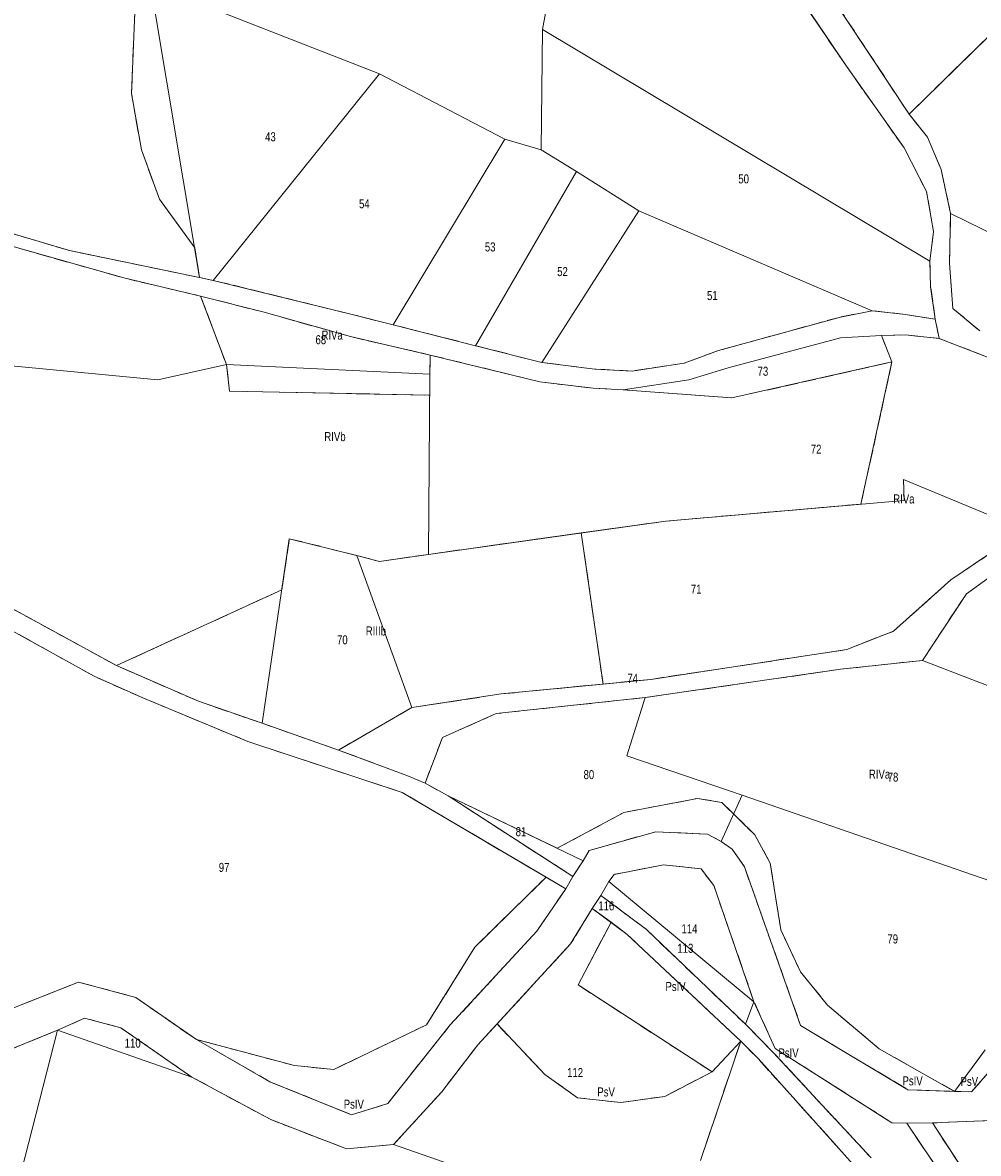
# Model space of a CAD drawing. Header units: metres. Extents: x 7496145 to 7500200, y 5498500 to 5502080.
# Tile 121 of 202: x 7496833 to 7496991, y 5501551 to 5501739. Entities that reach past the tile are written whole.
import ezdxf
from ezdxf.enums import TextEntityAlignment as Align

# ---------------------------------------------------------------- set-up
doc = ezdxf.new("R2010")
doc.units = ezdxf.units.M
doc.header["$MEASUREMENT"] = 0
for name, pattern in [('2.25_0.75', [3, 2.25, -0.75]), ('219-1000', [0]), ('egug-1000', [0])]:
    doc.linetypes.add(name, pattern=pattern)
for name, color, linetype in [('209-oznaczenie konturu klasyfikacyjnego', 7, 'CONTINUOUS'), ('211-numer działki ewidencyjnej', 7, 'CONTINUOUS'), ('217-kontur klasyfikacyjny', 7, 'CONTINUOUS'), ('218-kontur użytku gruntowego', 7, 'CONTINUOUS'), ('219-działka ewidencyjna', 7, 'CONTINUOUS')]:
    doc.layers.add(name, color=color, linetype=linetype)
doc.styles.get("Standard").update_dxf_attribs({"font": 'Working1250', "width": 0.75})

msp = doc.modelspace()

# ---------------------------------------------------------------- linework, layer by layer
at = {"layer": '217-kontur klasyfikacyjny', "color": 3, "linetype": '2.25_0.75', "lineweight": 18, "flags": 128}
for points in [[(7496962.75, 5501749.03), (7496979.69, 5501723.41)], [(7496969.28, 5501731.35), (7496962.09, 5501741.97)], [(7496850.76, 5501726.85), (7496851.31, 5501740.3)], [(7496979.69, 5501723.41), (7496992.65, 5501736.13)], [(7496978.85, 5501717.83), (7496969.28, 5501731.35)], [(7496852.42, 5501717.47), (7496850.76, 5501726.85)], [(7496979.69, 5501723.41), (7496982.72, 5501719.57)], [(7496982.72, 5501719.57), (7496984.98, 5501714.26)], [(7496840.47, 5501700.79), (7496786.41, 5501716.85)], [(7496855.42, 5501709.31), (7496852.42, 5501717.47)], [(7496982.56, 5501710.59), (7496978.85, 5501717.83)], [(7496984.98, 5501714.26), (7496986.56, 5501706.95)], [(7496861.24, 5501701.23), (7496855.42, 5501709.31)], [(7496983.75, 5501703.94), (7496982.56, 5501710.59)], [(7496986.56, 5501706.95), (7496986.4, 5501698.71)], [(7496820.7, 5501704.4), (7496849.47, 5501696.26)], [(7496983.1, 5501699.05), (7496983.75, 5501703.94)], [(7496862.06, 5501696.31), (7496840.47, 5501700.79)], [(7496862.06, 5501696.31), (7496861.24, 5501701.23)], [(7496983.25, 5501694.76), (7496983.1, 5501699.05)], [(7496986.4, 5501698.71), (7496986.94, 5501691.19)], [(7496849.47, 5501696.26), (7496862.23, 5501693.23)], [(7496864.3, 5501695.86), (7496862.06, 5501696.31)], [(7496887.33, 5501690.2), (7496864.3, 5501695.86)], [(7496984.02, 5501689.42), (7496983.25, 5501694.76)], [(7496862.23, 5501693.23), (7496872.75, 5501690.57)], [(7496862.23, 5501693.23), (7496866.52, 5501681.88)], [(7496872.75, 5501690.57), (7496887.08, 5501686.53)], [(7496894.14, 5501688.49), (7496887.33, 5501690.2)], [(7496973.56, 5501690.82), (7496968.29, 5501689.77)], [(7496979.08, 5501690.19), (7496973.56, 5501690.82)], [(7496984.02, 5501689.42), (7496979.08, 5501690.19)], [(7496986.94, 5501691.19), (7496991.41, 5501687.48)], [(7496907.82, 5501685.01), (7496894.14, 5501688.49)], [(7496968.29, 5501689.77), (7496948.06, 5501684.22)], [(7496984.66, 5501686.24), (7496984.02, 5501689.42)], [(7496887.08, 5501686.53), (7496900.3, 5501683.47)], [(7496975.09, 5501686.71), (7496979.1, 5501686.8)], [(7496976.84, 5501682.34), (7496975.09, 5501686.71)], [(7496979.1, 5501686.8), (7496984.66, 5501686.24)], [(7496918.79, 5501682.24), (7496907.82, 5501685.01)], [(7497000.92, 5501679.92), (7496984.66, 5501686.24)], [(7496900.23, 5501680.3), (7496900.3, 5501683.47)], [(7496900.3, 5501683.47), (7496918.47, 5501679.02)], [(7496948.06, 5501684.22), (7496942.4, 5501682.12)], [(7496866.52, 5501681.88), (7496867.02, 5501677.49)], [(7496927.56, 5501681.16), (7496918.79, 5501682.24)], [(7496933.78, 5501680.82), (7496927.56, 5501681.16)], [(7496942.4, 5501682.12), (7496933.78, 5501680.82)], [(7496950.3, 5501676.36), (7496976.84, 5501682.34)], [(7496976.84, 5501682.34), (7496971.7, 5501658.76)], [(7496900.2, 5501676.82), (7496900.23, 5501680.3)], [(7496918.47, 5501679.02), (7496927.3, 5501677.98)], [(7496867.02, 5501677.49), (7496900.2, 5501676.82)], [(7496927.3, 5501677.98), (7496932.27, 5501677.72)], [(7496932.27, 5501677.72), (7496950.3, 5501676.36)], [(7496971.7, 5501658.76), (7496939.34, 5501655.94)], [(7496939.34, 5501655.94), (7496925.34, 5501653.98)], [(7496875.68, 5501644.55), (7496876.93, 5501653.03)], [(7496876.93, 5501653.03), (7496888.11, 5501650.25)], [(7496900, 5501650.43), (7496925.34, 5501653.98)], [(7496925.34, 5501653.98), (7496928.94, 5501628.93)], [(7496986.58, 5501646.18), (7496998.89, 5501654.48)], [(7497002.11, 5501653.22), (7496989.17, 5501643.88)], [(7496888.11, 5501650.25), (7496891.89, 5501649.25)], [(7496891.89, 5501649.25), (7496900, 5501650.43)], [(7496848.28, 5501631.99), (7496823.14, 5501645.71)], [(7496977.08, 5501637.69), (7496986.58, 5501646.18)], [(7496848.28, 5501631.99), (7496875.68, 5501644.55)], [(7496989.17, 5501643.88), (7496981.92, 5501632.86)], [(7496844.6, 5501630.21), (7496830.51, 5501638.03)], [(7496969.35, 5501634.64), (7496977.08, 5501637.69)], [(7496936.88, 5501629.71), (7496969.35, 5501634.64)], [(7496981.92, 5501632.86), (7496968.33, 5501631.38)], [(7496852.65, 5501626.64), (7496844.6, 5501630.21)], [(7496861.86, 5501626.07), (7496848.28, 5501631.99)], [(7496968.33, 5501631.38), (7496935.9, 5501626.69)], [(7496912.04, 5501627.28), (7496928.94, 5501628.93)], [(7496928.94, 5501628.93), (7496936.88, 5501629.71)], [(7496870.06, 5501619.4), (7496852.65, 5501626.64)], [(7496897.26, 5501625.04), (7496912.04, 5501627.28)], [(7496935.9, 5501626.69), (7496911.25, 5501624.04)], [(7496872.42, 5501622.42), (7496861.86, 5501626.07)], [(7496885.08, 5501617.98), (7496897.26, 5501625.04)], [(7496911.25, 5501624.04), (7496902.32, 5501620.07)], [(7496885.08, 5501617.98), (7496872.42, 5501622.42)], [(7496895.65, 5501610.96), (7496870.06, 5501619.4)], [(7496902.32, 5501620.07), (7496899.44, 5501612.5)], [(7496896.43, 5501613.76), (7496885.08, 5501617.98)], [(7496899.44, 5501612.5), (7496896.43, 5501613.76)], [(7496899.44, 5501612.5), (7496903.26, 5501610.38)], [(7496919.49, 5501596.89), (7496895.65, 5501610.96)], [(7496903.26, 5501610.38), (7496921.35, 5501601.7)], [(7496903.26, 5501610.38), (7496923.96, 5501597.02)], [(7496932.37, 5501607.63), (7496944.61, 5501609.96)], [(7496944.61, 5501609.96), (7496948.62, 5501609.31)], [(7496948.62, 5501609.31), (7496954.09, 5501603.95)], [(7496921.35, 5501601.7), (7496932.37, 5501607.63)], [(7496926.66, 5501601.35), (7496937.71, 5501604.45)], [(7496937.71, 5501604.45), (7496946.26, 5501604.04)], [(7496946.26, 5501604.04), (7496948.55, 5501602.82)], [(7496954.09, 5501603.95), (7496956.66, 5501599.21)], [(7496948.55, 5501602.82), (7496950.36, 5501601.57)], [(7496925.64, 5501599.64), (7496926.66, 5501601.35)], [(7496950.36, 5501601.57), (7496952.38, 5501598.61)], [(7496923.96, 5501597.02), (7496925.64, 5501599.64)], [(7496938.98, 5501598.95), (7496930.79, 5501597.38)], [(7496945.21, 5501598.3), (7496938.98, 5501598.95)], [(7496952.38, 5501598.61), (7496961.7, 5501572.34)], [(7496956.66, 5501599.21), (7496958.43, 5501588.17)], [(7496907.67, 5501585.29), (7496919.49, 5501596.89)], [(7496922.75, 5501594.97), (7496919.49, 5501596.89)], [(7496922.75, 5501594.97), (7496923.96, 5501597.02)], [(7496930.79, 5501597.38), (7496929.92, 5501596.21)], [(7496947.3, 5501595.53), (7496945.21, 5501598.3)], [(7496917.97, 5501587.97), (7496922.75, 5501594.97)], [(7496929.92, 5501596.21), (7496928.58, 5501593.88)], [(7496953.96, 5501576.27), (7496947.3, 5501595.53)], [(7496928.58, 5501593.88), (7496936.13, 5501588.23)], [(7496927.16, 5501591.72), (7496923.57, 5501585.86)], [(7496930.26, 5501589.43), (7496927.16, 5501591.72)], [(7496924.81, 5501579.05), (7496930.26, 5501589.43)], [(7496932.95, 5501587.43), (7496930.26, 5501589.43)], [(7496903.6, 5501572.41), (7496917.97, 5501587.97)], [(7496951.77, 5501569.73), (7496932.95, 5501587.43)], [(7496936.13, 5501588.23), (7496952.56, 5501572.53)], [(7496958.43, 5501588.17), (7496961.66, 5501581.24)], [(7496899.69, 5501572.44), (7496907.67, 5501585.29)], [(7496923.57, 5501585.86), (7496911.37, 5501572.58)], [(7496961.66, 5501581.24), (7496966.14, 5501575.72)], [(7496830.25, 5501574.85), (7496841.98, 5501579.53)], [(7496841.98, 5501579.53), (7496851.46, 5501576.97)], [(7496947.01, 5501564.64), (7496924.81, 5501579.05)], [(7496851.46, 5501576.97), (7496861.52, 5501570.01)], [(7496957.48, 5501568.49), (7496953.96, 5501576.27)], [(7496966.14, 5501575.72), (7496974.69, 5501568.48)], [(7496843, 5501573.54), (7496838.5, 5501571.53)], [(7496848.98, 5501571.95), (7496843, 5501573.54)], [(7496884.3, 5501565.02), (7496899.69, 5501572.44)], [(7496893.24, 5501559.38), (7496903.6, 5501572.41)], [(7496911.37, 5501572.58), (7496908.2, 5501569.12)], [(7496919.3, 5501564.2), (7496911.37, 5501572.58)], [(7496952.56, 5501572.53), (7496957.14, 5501567.87)], [(7496961.7, 5501572.34), (7496979.47, 5501561.66)], [(7496838.5, 5501571.53), (7496828.83, 5501567.6)], [(7496860.79, 5501563.76), (7496848.98, 5501571.95)], [(7496861.52, 5501570.01), (7496877.79, 5501565.67)], [(7496861.52, 5501570.01), (7496873.71, 5501563)], [(7496908.2, 5501569.12), (7496902.21, 5501561.33)], [(7496945.1, 5501549.94), (7496951.77, 5501569.73)], [(7496951.77, 5501569.73), (7496947.01, 5501564.64)], [(7496954.7, 5501566.77), (7496951.77, 5501569.73)], [(7496976.82, 5501556.21), (7496957.48, 5501568.49)], [(7496974.69, 5501568.48), (7496987.21, 5501561.4)], [(7496990.04, 5501561.31), (7496996.15, 5501568.33)], [(7496970.43, 5501549.27), (7496954.7, 5501566.77)], [(7496957.14, 5501567.87), (7496973.4, 5501550.36)], [(7496992.28, 5501568.26), (7496987.21, 5501561.4)], [(7496877.79, 5501565.67), (7496884.3, 5501565.02)], [(7496947.01, 5501564.64), (7496939.17, 5501560.55)], [(7496873.85, 5501556.71), (7496860.79, 5501563.76)], [(7496873.71, 5501563), (7496887.23, 5501557.53)], [(7496924.71, 5501560.33), (7496919.3, 5501564.2)], [(7496902.21, 5501561.33), (7496894.2, 5501552.57)], [(7496979.47, 5501561.66), (7496987.21, 5501561.4)], [(7496987.21, 5501561.4), (7496990.04, 5501561.31)], [(7496887.23, 5501557.53), (7496893.24, 5501559.38)], [(7496931.89, 5501559.56), (7496924.71, 5501560.33)], [(7496939.17, 5501560.55), (7496931.89, 5501559.56)], [(7496886.39, 5501551.88), (7496873.85, 5501556.71)], [(7496979.28, 5501556.12), (7496976.82, 5501556.21)], [(7496985.45, 5501547.03), (7496979.28, 5501556.12)], [(7496993.31, 5501556.57), (7496983.54, 5501556.17)], [(7496983.54, 5501556.17), (7496988.64, 5501548.38)], [(7496894.2, 5501552.57), (7496886.39, 5501551.88)]]:
    msp.add_lwpolyline(points, dxfattribs=at)
at = {"layer": '218-kontur użytku gruntowego', "color": 3, "linetype": 'egug-1000', "lineweight": 18, "flags": 128}
for points in [[(7496962.75, 5501749.03), (7496979.69, 5501723.41)], [(7496969.28, 5501731.35), (7496962.09, 5501741.97)], [(7496851.31, 5501740.3), (7496850.76, 5501726.85)], [(7496992.65, 5501736.13), (7496979.69, 5501723.41)], [(7496978.85, 5501717.83), (7496969.28, 5501731.35)], [(7496850.76, 5501726.85), (7496852.42, 5501717.47)], [(7496979.69, 5501723.41), (7496982.72, 5501719.57)], [(7496982.72, 5501719.57), (7496984.98, 5501714.26)], [(7496786.41, 5501716.85), (7496840.47, 5501700.79)], [(7496852.42, 5501717.47), (7496855.42, 5501709.31)], [(7496982.56, 5501710.59), (7496978.85, 5501717.83)], [(7496984.98, 5501714.26), (7496986.56, 5501706.95)], [(7496855.42, 5501709.31), (7496861.24, 5501701.23)], [(7496983.75, 5501703.94), (7496982.56, 5501710.59)], [(7496986.56, 5501706.95), (7496986.4, 5501698.71)], [(7496820.7, 5501704.4), (7496849.47, 5501696.26)], [(7496983.1, 5501699.05), (7496983.75, 5501703.94)], [(7496840.47, 5501700.79), (7496862.06, 5501696.31)], [(7496861.24, 5501701.23), (7496862.06, 5501696.31)], [(7496983.25, 5501694.76), (7496983.1, 5501699.05)], [(7496986.4, 5501698.71), (7496986.94, 5501691.19)], [(7496849.47, 5501696.26), (7496862.23, 5501693.23)], [(7496862.06, 5501696.31), (7496864.3, 5501695.86)], [(7496864.3, 5501695.86), (7496887.33, 5501690.2)], [(7496984.02, 5501689.42), (7496983.25, 5501694.76)], [(7496862.23, 5501693.23), (7496866.52, 5501681.88)], [(7496872.75, 5501690.57), (7496862.23, 5501693.23)], [(7496887.08, 5501686.53), (7496872.75, 5501690.57)], [(7496887.33, 5501690.2), (7496894.14, 5501688.49)], [(7496968.29, 5501689.77), (7496973.56, 5501690.82)], [(7496973.56, 5501690.82), (7496979.08, 5501690.19)], [(7496979.08, 5501690.19), (7496984.02, 5501689.42)], [(7496986.94, 5501691.19), (7496991.41, 5501687.48)], [(7496894.14, 5501688.49), (7496907.82, 5501685.01)], [(7496948.06, 5501684.22), (7496968.29, 5501689.77)], [(7496984.02, 5501689.42), (7496984.66, 5501686.24)], [(7496900.3, 5501683.47), (7496887.08, 5501686.53)], [(7496979.1, 5501686.8), (7496975.09, 5501686.71)], [(7496975.09, 5501686.71), (7496976.84, 5501682.34)], [(7496984.66, 5501686.24), (7496979.1, 5501686.8)], [(7496907.82, 5501685.01), (7496918.79, 5501682.24)], [(7497000.92, 5501679.92), (7496984.66, 5501686.24)], [(7496900.23, 5501680.3), (7496900.3, 5501683.47)], [(7496900.3, 5501683.47), (7496918.47, 5501679.02)], [(7496942.4, 5501682.12), (7496948.06, 5501684.22)], [(7496866.52, 5501681.88), (7496867.02, 5501677.49)], [(7496918.79, 5501682.24), (7496927.56, 5501681.16)], [(7496927.56, 5501681.16), (7496933.78, 5501680.82)], [(7496933.78, 5501680.82), (7496942.4, 5501682.12)], [(7496950.3, 5501676.36), (7496976.84, 5501682.34)], [(7496976.84, 5501682.34), (7496971.7, 5501658.76)], [(7496900.2, 5501676.82), (7496900.23, 5501680.3)], [(7496918.47, 5501679.02), (7496927.3, 5501677.98)], [(7496867.02, 5501677.49), (7496900.2, 5501676.82)], [(7496927.3, 5501677.98), (7496932.27, 5501677.72)], [(7496932.27, 5501677.72), (7496950.3, 5501676.36)], [(7496971.7, 5501658.76), (7496939.34, 5501655.94)], [(7496939.34, 5501655.94), (7496925.34, 5501653.98)], [(7496875.68, 5501644.55), (7496876.93, 5501653.03)], [(7496876.93, 5501653.03), (7496888.11, 5501650.25)], [(7496900, 5501650.43), (7496925.34, 5501653.98)], [(7496925.34, 5501653.98), (7496928.94, 5501628.93)], [(7496986.58, 5501646.18), (7496998.89, 5501654.48)], [(7496989.17, 5501643.88), (7497002.11, 5501653.22)], [(7496888.11, 5501650.25), (7496891.89, 5501649.25)], [(7496891.89, 5501649.25), (7496900, 5501650.43)], [(7496823.14, 5501645.71), (7496848.28, 5501631.99)], [(7496977.08, 5501637.69), (7496986.58, 5501646.18)], [(7496848.28, 5501631.99), (7496875.68, 5501644.55)], [(7496981.92, 5501632.86), (7496989.17, 5501643.88)], [(7496844.6, 5501630.21), (7496830.51, 5501638.03)], [(7496969.35, 5501634.64), (7496977.08, 5501637.69)], [(7496936.88, 5501629.71), (7496969.35, 5501634.64)], [(7496968.33, 5501631.38), (7496981.92, 5501632.86)], [(7496852.65, 5501626.64), (7496844.6, 5501630.21)], [(7496848.28, 5501631.99), (7496861.86, 5501626.07)], [(7496935.9, 5501626.69), (7496968.33, 5501631.38)], [(7496928.94, 5501628.93), (7496912.04, 5501627.28)], [(7496928.94, 5501628.93), (7496936.88, 5501629.71)], [(7496870.06, 5501619.4), (7496852.65, 5501626.64)], [(7496912.04, 5501627.28), (7496897.26, 5501625.04)], [(7496911.25, 5501624.04), (7496935.9, 5501626.69)], [(7496861.86, 5501626.07), (7496872.42, 5501622.42)], [(7496897.26, 5501625.04), (7496885.08, 5501617.98)], [(7496902.32, 5501620.07), (7496911.25, 5501624.04)], [(7496872.42, 5501622.42), (7496885.08, 5501617.98)], [(7496895.65, 5501610.96), (7496870.06, 5501619.4)], [(7496899.44, 5501612.5), (7496902.32, 5501620.07)], [(7496885.08, 5501617.98), (7496896.43, 5501613.76)], [(7496896.43, 5501613.76), (7496899.44, 5501612.5)], [(7496899.44, 5501612.5), (7496903.26, 5501610.38)], [(7496919.49, 5501596.89), (7496895.65, 5501610.96)], [(7496903.26, 5501610.38), (7496921.35, 5501601.7)], [(7496903.26, 5501610.38), (7496923.96, 5501597.02)], [(7496932.37, 5501607.63), (7496944.61, 5501609.96)], [(7496944.61, 5501609.96), (7496948.62, 5501609.31)], [(7496948.62, 5501609.31), (7496954.09, 5501603.95)], [(7496921.35, 5501601.7), (7496932.37, 5501607.63)], [(7496926.66, 5501601.35), (7496937.71, 5501604.45)], [(7496937.71, 5501604.45), (7496946.26, 5501604.04)], [(7496946.26, 5501604.04), (7496948.55, 5501602.82)], [(7496954.09, 5501603.95), (7496956.66, 5501599.21)], [(7496948.55, 5501602.82), (7496950.36, 5501601.57)], [(7496925.64, 5501599.64), (7496926.66, 5501601.35)], [(7496950.36, 5501601.57), (7496952.38, 5501598.61)], [(7496923.96, 5501597.02), (7496925.64, 5501599.64)], [(7496938.98, 5501598.95), (7496930.79, 5501597.38)], [(7496945.21, 5501598.3), (7496938.98, 5501598.95)], [(7496952.38, 5501598.61), (7496961.7, 5501572.34)], [(7496956.66, 5501599.21), (7496958.43, 5501588.17)], [(7496919.49, 5501596.89), (7496907.67, 5501585.29)], [(7496922.75, 5501594.97), (7496919.49, 5501596.89)], [(7496922.75, 5501594.97), (7496923.96, 5501597.02)], [(7496930.79, 5501597.38), (7496929.92, 5501596.21)], [(7496947.3, 5501595.53), (7496945.21, 5501598.3)], [(7496917.97, 5501587.97), (7496922.75, 5501594.97)], [(7496929.92, 5501596.21), (7496928.58, 5501593.88)], [(7496953.96, 5501576.27), (7496947.3, 5501595.53)], [(7496928.58, 5501593.88), (7496927.16, 5501591.72)], [(7496936.13, 5501588.23), (7496928.58, 5501593.88)], [(7496927.16, 5501591.72), (7496923.57, 5501585.86)], [(7496927.16, 5501591.72), (7496930.26, 5501589.43)], [(7496930.26, 5501589.43), (7496924.81, 5501579.05)], [(7496930.26, 5501589.43), (7496932.95, 5501587.43)], [(7496903.6, 5501572.41), (7496917.97, 5501587.97)], [(7496932.95, 5501587.43), (7496951.77, 5501569.73)], [(7496952.56, 5501572.53), (7496936.13, 5501588.23)], [(7496958.43, 5501588.17), (7496961.66, 5501581.24)], [(7496907.67, 5501585.29), (7496899.69, 5501572.44)], [(7496923.57, 5501585.86), (7496911.37, 5501572.58)], [(7496961.66, 5501581.24), (7496966.14, 5501575.72)], [(7496830.25, 5501574.85), (7496841.98, 5501579.53)], [(7496841.98, 5501579.53), (7496851.46, 5501576.97)], [(7496924.81, 5501579.05), (7496947.01, 5501564.64)], [(7496851.46, 5501576.97), (7496861.52, 5501570.01)], [(7496957.48, 5501568.49), (7496953.96, 5501576.27)], [(7496966.14, 5501575.72), (7496974.69, 5501568.48)], [(7496843, 5501573.54), (7496838.5, 5501571.53)], [(7496848.98, 5501571.95), (7496843, 5501573.54)], [(7496899.69, 5501572.44), (7496884.3, 5501565.02)], [(7496893.24, 5501559.38), (7496903.6, 5501572.41)], [(7496911.37, 5501572.58), (7496908.2, 5501569.12)], [(7496911.37, 5501572.58), (7496919.3, 5501564.2)], [(7496957.14, 5501567.87), (7496952.56, 5501572.53)], [(7496961.7, 5501572.34), (7496979.47, 5501561.66)], [(7496838.5, 5501571.53), (7496828.83, 5501567.6)], [(7496860.79, 5501563.76), (7496848.98, 5501571.95)], [(7496861.52, 5501570.01), (7496873.71, 5501563)], [(7496877.79, 5501565.67), (7496861.52, 5501570.01)], [(7496908.2, 5501569.12), (7496902.21, 5501561.33)], [(7496951.77, 5501569.73), (7496945.1, 5501549.94)], [(7496947.01, 5501564.64), (7496951.77, 5501569.73)], [(7496951.77, 5501569.73), (7496954.7, 5501566.77)], [(7496976.82, 5501556.21), (7496957.48, 5501568.49)], [(7496974.69, 5501568.48), (7496987.21, 5501561.4)], [(7496990.04, 5501561.31), (7496996.15, 5501568.33)], [(7496954.7, 5501566.77), (7496970.43, 5501549.27)], [(7496973.4, 5501550.36), (7496957.14, 5501567.87)], [(7496992.28, 5501568.26), (7496987.21, 5501561.4)], [(7496884.3, 5501565.02), (7496877.79, 5501565.67)], [(7496939.17, 5501560.55), (7496947.01, 5501564.64)], [(7496873.85, 5501556.71), (7496860.79, 5501563.76)], [(7496873.71, 5501563), (7496887.23, 5501557.53)], [(7496919.3, 5501564.2), (7496924.71, 5501560.33)], [(7496902.21, 5501561.33), (7496894.2, 5501552.57)], [(7496979.47, 5501561.66), (7496987.21, 5501561.4)], [(7496987.21, 5501561.4), (7496990.04, 5501561.31)], [(7496887.23, 5501557.53), (7496893.24, 5501559.38)], [(7496924.71, 5501560.33), (7496931.89, 5501559.56)], [(7496931.89, 5501559.56), (7496939.17, 5501560.55)], [(7496886.39, 5501551.88), (7496873.85, 5501556.71)], [(7496979.28, 5501556.12), (7496976.82, 5501556.21)], [(7496985.45, 5501547.03), (7496979.28, 5501556.12)], [(7496993.31, 5501556.57), (7496983.54, 5501556.17)], [(7496983.54, 5501556.17), (7496988.64, 5501548.38)], [(7496894.2, 5501552.57), (7496886.39, 5501551.88)]]:
    msp.add_lwpolyline(points, dxfattribs=at)
at = {"layer": '219-działka ewidencyjna', "color": 3, "linetype": '219-1000', "lineweight": 18, "flags": 128}
for points in [[(7496924.38, 5501767.22), (7496918.91, 5501737.43)], [(7496962.75, 5501749.03), (7496979.69, 5501723.41)], [(7496853.94, 5501744.96), (7496862.06, 5501696.31)], [(7496853.94, 5501744.96), (7496891.89, 5501730.11)], [(7496959.24, 5501746.17), (7496969.28, 5501731.35)], [(7496918.71, 5501717.49), (7496918.91, 5501737.43)], [(7496918.91, 5501737.43), (7496983.1, 5501699.05)], [(7496979.69, 5501723.41), (7496992.65, 5501736.13)], [(7496864.3, 5501695.86), (7496891.89, 5501730.11)], [(7496891.89, 5501730.11), (7496912.68, 5501719.29)], [(7496969.28, 5501731.35), (7496978.85, 5501717.83)], [(7496979.69, 5501723.41), (7496982.72, 5501719.57)], [(7496894.14, 5501688.49), (7496912.68, 5501719.29)], [(7496912.68, 5501719.29), (7496918.71, 5501717.49)], [(7496982.72, 5501719.57), (7496984.98, 5501714.26)], [(7496786.41, 5501716.85), (7496840.47, 5501700.79)], [(7496918.71, 5501717.49), (7496924.55, 5501713.88)], [(7496978.85, 5501717.83), (7496982.56, 5501710.59)], [(7496907.82, 5501685.01), (7496924.55, 5501713.88)], [(7496924.55, 5501713.88), (7496934.86, 5501707.36)], [(7496984.98, 5501714.26), (7496986.56, 5501706.95)], [(7496797.67, 5501710.92), (7496849.47, 5501696.26)], [(7496982.56, 5501710.59), (7496983.75, 5501703.94)], [(7496918.79, 5501682.24), (7496934.86, 5501707.36)], [(7496973.56, 5501690.82), (7496934.86, 5501707.36)], [(7496986.4, 5501698.71), (7496986.56, 5501706.95)], [(7496986.56, 5501706.95), (7497007.78, 5501696.53)], [(7496983.1, 5501699.05), (7496983.75, 5501703.94)], [(7496840.47, 5501700.79), (7496862.06, 5501696.31)], [(7496983.1, 5501699.05), (7496983.25, 5501694.76)], [(7496986.4, 5501698.71), (7496986.94, 5501691.19)], [(7496862.23, 5501693.23), (7496849.47, 5501696.26)], [(7496864.3, 5501695.86), (7496862.06, 5501696.31)], [(7496864.3, 5501695.86), (7496887.33, 5501690.2)], [(7496983.25, 5501694.76), (7496984.02, 5501689.42)], [(7496862.23, 5501693.23), (7496866.52, 5501681.88)], [(7496862.23, 5501693.23), (7496872.75, 5501690.57)], [(7496872.75, 5501690.57), (7496887.08, 5501686.53)], [(7496887.33, 5501690.2), (7496894.14, 5501688.49)], [(7496968.29, 5501689.77), (7496973.56, 5501690.82)], [(7496973.56, 5501690.82), (7496979.08, 5501690.19)], [(7496979.08, 5501690.19), (7496984.02, 5501689.42)], [(7496986.94, 5501691.19), (7496991.41, 5501687.48)], [(7496907.82, 5501685.01), (7496894.14, 5501688.49)], [(7496948.06, 5501684.22), (7496968.29, 5501689.77)], [(7496984.02, 5501689.42), (7496984.66, 5501686.24)], [(7496887.08, 5501686.53), (7496900.3, 5501683.47)], [(7496968.3, 5501686.35), (7496975.09, 5501686.71)], [(7496975.09, 5501686.71), (7496979.1, 5501686.8)], [(7496975.09, 5501686.71), (7496976.84, 5501682.34)], [(7496979.1, 5501686.8), (7496984.66, 5501686.24)], [(7496907.82, 5501685.01), (7496918.79, 5501682.24)], [(7496949.66, 5501681.34), (7496968.3, 5501686.35)], [(7496984.66, 5501686.24), (7497000.92, 5501679.92)], [(7496818.04, 5501682.89), (7496855.14, 5501679.35)], [(7496900.23, 5501680.3), (7496900.3, 5501683.47)], [(7496918.47, 5501679.02), (7496900.3, 5501683.47)], [(7496942.4, 5501682.12), (7496948.06, 5501684.22)], [(7496855.14, 5501679.35), (7496866.52, 5501681.88)], [(7496866.52, 5501681.88), (7496900.23, 5501680.3)], [(7496918.79, 5501682.24), (7496927.56, 5501681.16)], [(7496927.56, 5501681.16), (7496933.78, 5501680.82)], [(7496933.78, 5501680.82), (7496942.4, 5501682.12)], [(7496943.14, 5501679.38), (7496949.66, 5501681.34)], [(7496950.3, 5501676.36), (7496976.84, 5501682.34)], [(7496900, 5501650.43), (7496900.23, 5501680.3)], [(7496918.47, 5501679.02), (7496927.3, 5501677.98)], [(7496943.14, 5501679.38), (7496932.27, 5501677.72)], [(7496927.3, 5501677.98), (7496932.27, 5501677.72)], [(7496950.3, 5501676.36), (7496932.27, 5501677.72)], [(7496998.89, 5501654.48), (7496978.75, 5501662.82)], [(7496978.75, 5501662.82), (7496978.84, 5501659.38)], [(7496939.34, 5501655.94), (7496978.84, 5501659.38)], [(7496939.34, 5501655.94), (7496900, 5501650.43)], [(7496872.42, 5501622.42), (7496876.93, 5501653.03)], [(7496876.93, 5501653.03), (7496888.11, 5501650.25)], [(7496998.89, 5501654.48), (7496986.58, 5501646.18)], [(7496989.17, 5501643.88), (7497002.11, 5501653.22)], [(7496888.11, 5501650.25), (7496897.26, 5501625.04)], [(7496891.89, 5501649.25), (7496888.11, 5501650.25)], [(7496891.89, 5501649.25), (7496900, 5501650.43)], [(7496823.14, 5501645.71), (7496848.28, 5501631.99)], [(7496977.08, 5501637.69), (7496986.58, 5501646.18)], [(7496981.92, 5501632.86), (7496989.17, 5501643.88)], [(7496830.51, 5501638.03), (7496844.6, 5501630.21)], [(7496969.35, 5501634.64), (7496977.08, 5501637.69)], [(7496969.35, 5501634.64), (7496936.88, 5501629.71)], [(7496981.92, 5501632.86), (7496968.33, 5501631.38)], [(7496981.92, 5501632.86), (7496996.8, 5501627.1)], [(7496844.6, 5501630.21), (7496852.65, 5501626.64)], [(7496848.28, 5501631.99), (7496861.86, 5501626.07)], [(7496935.9, 5501626.69), (7496968.33, 5501631.38)], [(7496912.04, 5501627.28), (7496936.88, 5501629.71)], [(7496870.06, 5501619.4), (7496852.65, 5501626.64)], [(7496897.26, 5501625.04), (7496912.04, 5501627.28)], [(7496911.25, 5501624.04), (7496935.9, 5501626.69)], [(7496932.91, 5501617.02), (7496935.9, 5501626.69)], [(7496861.86, 5501626.07), (7496872.42, 5501622.42)], [(7496885.08, 5501617.98), (7496897.26, 5501625.04)], [(7496902.32, 5501620.07), (7496911.25, 5501624.04)], [(7496872.42, 5501622.42), (7496885.08, 5501617.98)], [(7496870.06, 5501619.4), (7496895.65, 5501610.96)], [(7496899.44, 5501612.5), (7496902.32, 5501620.07)], [(7496896.43, 5501613.76), (7496885.08, 5501617.98)], [(7496932.91, 5501617.02), (7496951.98, 5501610.53)], [(7496896.43, 5501613.76), (7496899.44, 5501612.5)], [(7496903.26, 5501610.38), (7496899.44, 5501612.5)], [(7496895.65, 5501610.96), (7496922.75, 5501594.97)], [(7496903.26, 5501610.38), (7496923.96, 5501597.02)], [(7496903.26, 5501610.38), (7496925.64, 5501599.64)], [(7496948.55, 5501602.82), (7496951.98, 5501610.53)], [(7496951.98, 5501610.53), (7497003.6, 5501592.64)], [(7496926.66, 5501601.35), (7496937.71, 5501604.45)], [(7496937.71, 5501604.45), (7496946.26, 5501604.04)], [(7496946.26, 5501604.04), (7496948.55, 5501602.82)], [(7496948.55, 5501602.82), (7496950.36, 5501601.57)], [(7496926.66, 5501601.35), (7496925.64, 5501599.64)], [(7496950.36, 5501601.57), (7496952.38, 5501598.61)], [(7496923.96, 5501597.02), (7496925.64, 5501599.64)], [(7496930.79, 5501597.38), (7496938.98, 5501598.95)], [(7496938.98, 5501598.95), (7496945.21, 5501598.3)], [(7496952.38, 5501598.61), (7496961.7, 5501572.34)], [(7496922.75, 5501594.97), (7496923.96, 5501597.02)], [(7496929.92, 5501596.21), (7496930.79, 5501597.38)], [(7496945.21, 5501598.3), (7496947.3, 5501595.53)], [(7496922.75, 5501594.97), (7496917.97, 5501587.97)], [(7496928.58, 5501593.88), (7496929.92, 5501596.21)], [(7496929.92, 5501596.21), (7496953.96, 5501576.27)], [(7496947.3, 5501595.53), (7496953.96, 5501576.27)], [(7496927.16, 5501591.72), (7496928.58, 5501593.88)], [(7496936.13, 5501588.23), (7496928.58, 5501593.88)], [(7496923.57, 5501585.86), (7496927.16, 5501591.72)], [(7496927.16, 5501591.72), (7496932.95, 5501587.43)], [(7496903.6, 5501572.41), (7496917.97, 5501587.97)], [(7496932.95, 5501587.43), (7496951.77, 5501569.73)], [(7496936.13, 5501588.23), (7496952.56, 5501572.53)], [(7496908.2, 5501569.12), (7496923.57, 5501585.86)], [(7496830.25, 5501574.85), (7496841.98, 5501579.53)], [(7496841.98, 5501579.53), (7496851.46, 5501576.97)], [(7496851.46, 5501576.97), (7496861.52, 5501570.01)], [(7496952.56, 5501572.53), (7496953.96, 5501576.27)], [(7496953.96, 5501576.27), (7496957.48, 5501568.49)], [(7496838.5, 5501571.53), (7496843, 5501573.54)], [(7496848.98, 5501571.95), (7496843, 5501573.54)], [(7496893.24, 5501559.38), (7496903.6, 5501572.41)], [(7496952.56, 5501572.53), (7496957.14, 5501567.87)], [(7496961.7, 5501572.34), (7496979.47, 5501561.66)], [(7496825.31, 5501520.16), (7496838.5, 5501571.53)], [(7496828.83, 5501567.6), (7496838.5, 5501571.53)], [(7496860.79, 5501563.76), (7496838.5, 5501571.53)], [(7496848.98, 5501571.95), (7496860.79, 5501563.76)], [(7496861.52, 5501570.01), (7496873.71, 5501563)], [(7496902.21, 5501561.33), (7496908.2, 5501569.12)], [(7496945.1, 5501549.94), (7496951.77, 5501569.73)], [(7496954.7, 5501566.77), (7496951.77, 5501569.73)], [(7496957.48, 5501568.49), (7496976.82, 5501556.21)], [(7496996.15, 5501568.33), (7496990.04, 5501561.31)], [(7496954.7, 5501566.77), (7496970.43, 5501549.27)], [(7496973.4, 5501550.36), (7496957.14, 5501567.87)], [(7496860.79, 5501563.76), (7496873.85, 5501556.71)], [(7496873.71, 5501563), (7496887.23, 5501557.53)], [(7496894.2, 5501552.57), (7496902.21, 5501561.33)], [(7496979.47, 5501561.66), (7496990.04, 5501561.31)], [(7496887.23, 5501557.53), (7496893.24, 5501559.38)], [(7496873.85, 5501556.71), (7496886.39, 5501551.88)], [(7496976.82, 5501556.21), (7496979.28, 5501556.12)], [(7496979.28, 5501556.12), (7496983.54, 5501556.17)], [(7496979.28, 5501556.12), (7496985.45, 5501547.03)], [(7496983.54, 5501556.17), (7496993.31, 5501556.57)], [(7496983.54, 5501556.17), (7496988.64, 5501548.38)], [(7496886.39, 5501551.88), (7496894.2, 5501552.57)], [(7496894.2, 5501552.57), (7496937.92, 5501537.35)]]:
    msp.add_lwpolyline(points, dxfattribs=at)

# ---------------------------------------------------------------- texts
at = {"layer": '209-oznaczenie konturu klasyfikacyjnego', "color": 3, "linetype": 'Continuous', "lineweight": 18, "width": 0.79}
for s, p in [('RIVa', (7496882.27, 5501686.03)), ('RIVb', (7496882.74, 5501669.2)), ('RIVa', (7496977.05, 5501658.87)), ('RIIIb', (7496889.61, 5501636.98)), ('RIVa', (7496973.02, 5501613.24)), ('PsIV', (7496939.29, 5501578.04)), ('PsIV', (7496958.02, 5501567.02)), ('PsIV', (7496978.59, 5501562.4)), ('PsV', (7496988.21, 5501562.31)), ('PsV', (7496928, 5501560.56)), ('PsIV', (7496885.95, 5501558.53))]:
    msp.add_text(s, height=1.5, dxfattribs=at).set_placement(p)
at = {"layer": '211-numer działki ewidencyjnej', "color": 3, "linetype": 'Continuous', "lineweight": 18, "width": 0.79}
for s, p in [('43', (7496872.92, 5501720.41)), ('50', (7496951.37, 5501713.43)), ('54', (7496888.49, 5501709.3)), ('53', (7496909.35, 5501702.15)), ('52', (7496921.34, 5501698.06)), ('51', (7496946.18, 5501694.09)), ('68', (7496881.27, 5501686.77)), ('73', (7496954.56, 5501681.54)), ('72', (7496963.38, 5501668.62))]:
    msp.add_text(s, height=1.5, dxfattribs=at).set_placement(p, align=Align.TOP_LEFT)
for s, p in [('71', (7496943.5, 5501643.93)), ('70', (7496884.84, 5501635.51)), ('74', (7496932.97, 5501629.13)), ('80', (7496925.71, 5501613.17)), ('78', (7496976.13, 5501612.75)), ('81', (7496914.45, 5501603.7)), ('97', (7496865.24, 5501597.78)), ('116', (7496928.16, 5501591.4)), ('114', (7496941.94, 5501587.61)), ('79', (7496976.08, 5501585.92)), ('113', (7496941.27, 5501584.37)), ('110', (7496849.65, 5501568.65)), ('112', (7496922.99, 5501563.77))]:
    msp.add_text(s, height=1.5, dxfattribs=at).set_placement(p)

doc.saveas('drawing.dxf')
